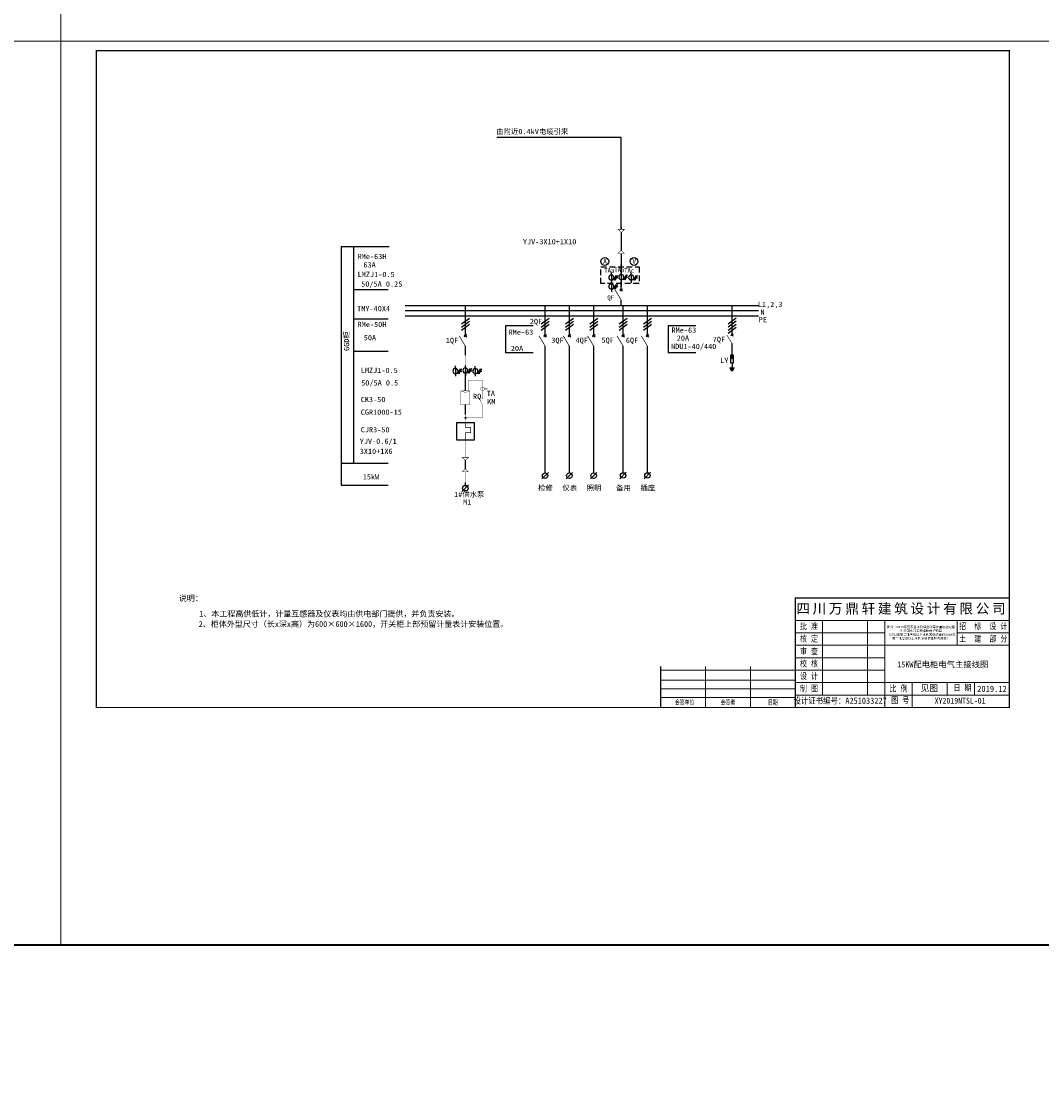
# Model space of a CAD drawing. Extents: x 36231 to 595326, y 3059 to 3871788.
# Tile 6 of 143: x 584145 to 584592, y 3861773 to 3862238. Entities that reach past the tile are written whole.
import ezdxf
from ezdxf.enums import TextEntityAlignment as Align

# ---------------------------------------------------------------- set-up
doc = ezdxf.new("R2010")
doc.units = 0
doc.header["$PDMODE"] = 32
doc.header["$PDSIZE"] = 0.2
for name, pattern in [('DASHED', [19.05, 12.7, -6.35]), ('DASHED2', [0.375, 0.25, -0.125]), ('常规', [20, 10, 0, 10])]:
    doc.linetypes.add(name, pattern=pattern)
doc.layers.get('0').update_dxf_attribs({"linetype": 'CONTINUOUS'})
doc.layers.get('Defpoints').update_dxf_attribs({"linetype": 'CONTINUOUS'})
for name, color, linetype, lineweight in [('0.09标注线', 3, 'CONTINUOUS', 9), ('0.13填充', 8, 'CONTINUOUS', 9), ('0.13文字', 3, 'CONTINUOUS', 13), ('2', 61, 'CONTINUOUS', 30), ('图框１', 5, 'CONTINUOUS', 60), ('文字', 7, 'CONTINUOUS', 15), ('细线', 7, 'CONTINUOUS', 15)]:
    doc.layers.add(name, color=color, linetype=linetype, lineweight=lineweight)
doc.layers.add('DQ', color=3, linetype='CONTINUOUS')
doc.layers.add('WZ', color=2, linetype='CONTINUOUS')
doc.styles.add('-仿宋_GB2312', font='仿宋_GB2312_0.ttf')
doc.styles.add('LYJFS', font='times.ttf', dxfattribs={"width": 0.7})
doc.styles.get("Standard").update_dxf_attribs({"font": 'rs.shx', "bigfont": 'hztxt.shx'})
doc.styles.add('STYLE2', font='仿宋_GB2312_0.ttf', dxfattribs={"width": 0.9})
doc.styles.add('图框', font='仿宋_GB2312_0.ttf', dxfattribs={"width": 0.8})
doc.dimstyles.get("Standard").update_dxf_attribs({"dimtxt": 0.18, "dimasz": 0.18, "dimexe": 0.18, "dimexo": 0.0625, "dimgap": 0.09, "dimtad": 0, "dimtih": 1, "dimtoh": 1, "dimdec": 0, "dimlfac": 2, "dimzin": 0, "dimdsep": 46, "dimtxsty": 'Standard', "dimcen": 0.09, "dimadec": 0, "dimazin": 0, "dimtfac": 1, "dimtdec": 0, "dimtofl": 0, "dimtmove": 0, "dimatfit": 3, "dimfxl": 1, "dimtolj": 1, "dimtzin": 0, "dimarcsym": 0})

# ---------------------------------------------------------------- blocks, each defined once
blk = doc.blocks.new('_ARCHTICK')
at = {"color": 0, "linetype": 'ByBlock', "const_width": 0.15}
blk.add_lwpolyline([(-0.5, -0.5), (0.5, 0.5)], dxfattribs=at)
blk = doc.blocks.new('*D1064')
at = {"color": 0, "lineweight": 9}
for p, q in [((584532.65, 3070.71), (584531.65, 3070.71)), ((584532.65, 3072.41), (584532.65, 3069.46)), ((584532.65, 3070.71), (584535.67, 3070.71)), ((584535.67, 3069.01), (584535.67, 3071.96)), ((584535.67, 3070.71), (584536.67, 3070.71))]:
    blk.add_line(p, q, dxfattribs=at)
at = {"layer": 'Defpoints', "color": 0, "lineweight": 13}
for p in [(584532.65, 3862481.59), (584535.67, 3070.71), (584535.67, 3059.34)]:
    blk.add_point(p, dxfattribs=at)
at = {"color": 0, "lineweight": 9}
blk.add_blockref('_ARCHTICK', (584532.65, 3070.71), dxfattribs=at)
at = {"color": 0, "lineweight": 9, "rotation": 180}
blk.add_blockref('_ARCHTICK', (584535.67, 3070.71), dxfattribs=at)
at = {"color": 0, "lineweight": 13, "insert": (584534.16, 3072.06), "char_height": 2.3, "attachment_point": 5, "style": '-仿宋_GB2312'}
blk.add_mtext('\\A1;30', dxfattribs=at)
blk = doc.blocks.new('tk')
at = {"layer": '图框１', "color": 7, "const_width": 0.0933}
blk.add_lwpolyline([(0, 296.59), (0, 0), (420, 0), (420, 296.59)], close=True, dxfattribs=at)
blk.add_lwpolyline([(0, 296.59), (0, 0), (420, 0), (420, 296.59)], close=True, dxfattribs=at)
at = {"layer": '图框１', "color": 5, "const_width": 0.0933}
blk.add_lwpolyline([(0, 296.59), (0, 0), (420, 0), (420, 296.59)], close=True, dxfattribs=at)
at = {"layer": '图框１', "color": 7}
blk.add_lwpolyline([(15.56, 292.44, 0.622, 0.622, 0), (414.81, 292.44, 0.519, 0.519, 0), (414.81, 5.19, 0.519, 0.519, 0), (15.56, 5.19, 0.519, 0.519, 0)], format="xyseb", close=True, dxfattribs=at)
blk.add_lwpolyline([(15.56, 292.44, 0.622, 0.622, 0), (414.81, 292.44, 0.519, 0.519, 0), (414.81, 5.19, 0.519, 0.519, 0), (15.56, 5.19, 0.519, 0.519, 0)], format="xyseb", close=True, dxfattribs=at)
at = {"layer": '图框１', "color": 5}
blk.add_lwpolyline([(15.56, 292.44, 0.622, 0.622, 0), (414.81, 292.44, 0.519, 0.519, 0), (414.81, 5.19, 0.519, 0.519, 0), (15.56, 5.19, 0.519, 0.519, 0)], format="xyseb", close=True, dxfattribs=at)
at = {"layer": '细线', "color": 7}
for p, q in [((321.17, 53.1), (414.81, 53.1)), ((321.17, 43.3), (414.81, 43.3)), ((333.15, 43.3), (333.15, 10.63)), ((352.75, 43.3), (352.75, 10.63)), ((360.37, 43.3), (360.37, 5.19)), ((391.95, 43.3), (391.95, 32.41)), ((321.17, 37.85), (360.37, 37.85)), ((391.95, 37.85), (414.81, 37.85)), ((321.17, 32.41), (414.81, 32.41)), ((321.17, 26.96), (360.37, 26.96)), ((262.37, 21.52), (321.17, 21.52)), ((281.97, 23.15), (281.97, 5.19)), ((301.57, 23.15), (301.57, 5.19)), ((321.17, 21.52), (360.37, 21.52)), ((262.37, 17.16), (321.17, 17.16)), ((321.17, 16.07), (414.81, 16.07)), ((372.35, 16.07), (372.35, 5.19)), ((387.59, 16.07), (387.59, 10.63)), ((399.57, 16.07), (399.57, 10.63)), ((262.37, 13.35), (321.17, 13.35)), ((262.37, 9.54), (321.17, 9.54)), ((321.17, 10.63), (414.81, 10.63))]:
    blk.add_line(p, q, dxfattribs=at)
at = {"layer": '细线', "color": 7, "const_width": 0.544}
for points in [[(414.81, 53.1), (321.17, 53.1), (321.17, 5.19)], [(262.37, 23.15), (262.37, 5.19)]]:
    blk.add_lwpolyline(points, dxfattribs=at)
at = {"layer": '文字', "color": 7, "line_spacing_factor": 0.5, "style": '-仿宋_GB2312'}
for s, insert, char_height, width, attachment_point in [('{\\fSimSun|b0|i0|c134|p2;\\T1.2;\\C256;四川万鼎轩建筑设计有限公司}', (367.99, 48.2), 4.3556, 93.6444, 5), ('{\\W0.8;批 准}', (327.16, 40.57), 2.7222, 11.9778, 5), ('{\\W0.8;招  标  设 计}', (403.36, 40.57), 2.7222, 22.8306, 5), ('新沂市2019年度农业水价综合改革计量设施配套\\P\\P和农田水利工程维修养护项目\\P\\P（2019年第二批省级以上水利发展资金和2018年\\P\\P第二批省级以上水利发展资金剩余资金）', (376.16, 37.85), 1, 31.5778, 5), ('{\\W0.8;核 定}', (327.16, 35.13), 2.7222, 11.9778, 5), ('{\\W0.8;土  建  部 分}', (403.38, 35.12), 2.7222, 22.8667, 5), ('{\\W0.8;审 查}', (327.16, 29.69), 2.7222, 11.9778, 5), ('{\\W0.8;校 核}', (327.16, 24.24), 2.7222, 11.9778, 5), ('{\\W0.8;设 计}', (327.16, 18.8), 2.7222, 11.9778, 5), ('{\\W0.8;制 图}', (327.16, 13.35), 2.7222, 11.9778, 5), ('{\\W0.8;比 例}', (366.36, 13.35), 2.7222, 11.9778, 5), ('见图', (379.75, 13.49), 2.722, 15.2444, 5), ('{\\W0.8;日 期}', (390.35, 15.22), 2.7222, 10.9015, 1), ('2019.12', (407.19, 13.35), 2.722, 15.2444, 5), ('{\\W0.85;设计证书编号：A251033227}', (340.77, 8.02), 2.7222, 39.2, 5), ('{\\W0.8;图 号}', (363.12, 9.78), 2.7222, 10.9015, 1), ('{\\W0.7; 会签单位}', (272.17, 7.36), 2.1778, 19.6, 5), ('{\\W0.7;会签者}', (291.77, 7.36), 2.1778, 19.6, 5), ('{\\W0.7;日期}', (311.37, 7.36), 2.178, 19.6, 5)]:
    blk.add_mtext(s, dxfattribs=dict(at, insert=insert, char_height=char_height, width=width, attachment_point=attachment_point))
blk = doc.blocks.new('SYMB2_M_PWF59')
for p, q in [((2.06, 0.66), (2.94, -0.66)), ((2.14, -0.66), (2.92, 0.66))]:
    blk.add_line(p, q)
at = {"color": 7}
for p, q in [((2.5, 0), (0, 0)), ((10, 0), (7.5, 0))]:
    blk.add_line(p, q, dxfattribs=at)
at = {"const_width": 0.35}
blk.add_lwpolyline([(7.5, 0), (2.5, -3)], dxfattribs=at)
blk = doc.blocks.new('SYMB2_M_PWF115')
for p, q in [((0, -2.4), (0, 0)), ((0, -7.4), (0, -10))]:
    blk.add_line(p, q)
blk.add_lwpolyline([(-2.5, -4.9, 1), (2.5, -4.9, 1), (-2.5, -4.9, 1)], format="xyb")
for points in [[(0, -2.4), (0, -7.4)], [(2.5, -7.5), (5, -2.5)], [(2.5, -5), (6.2, -5)], [(3.7, -7.5), (6.2, -2.5)]]:
    blk.add_lwpolyline(points)
blk = doc.blocks.new('SYMB1_S_7220301')
blk.add_hatch(color=256).paths.add_polyline_path([(0, -7.5), (0.7, -5), (-0.7, -5)])
for p, q in [((0, -3.8), (0, 0)), ((0.7, -5), (-0.7, -5)), ((-0.7, -5), (0, -7.5)), ((0, -7.5), (0.7, -5))]:
    blk.add_line(p, q)
at = {"color": 7}
blk.add_lwpolyline([(-1.5, -11.2), (1.5, -11.2), (1.5, -3.8), (-1.5, -3.8)], close=True, dxfattribs=at)
for points in [[(0, -5), (0, -3.8)], [(-2.5, -16.2), (0, -16.2)], [(0, -17.5), (-1.9, -17.5), (0, -17.5)], [(-1.2, -18.8), (0, -18.8), (1.2, -18.8)], [(0, -11.2), (0, -15)], [(0, -16.2), (0, -15)], [(0, -16.2), (2.5, -16.2)], [(0, -17.5), (1.9, -17.5), (0, -17.5)]]:
    blk.add_lwpolyline(points)
blk = doc.blocks.new('SYMB2_S_PWF29')
at = {"xscale": 0.5, "yscale": 0.5, "zscale": 0.5}
blk.add_blockref('SYMB1_S_7220301', (0, 0.01), dxfattribs=at)
blk = doc.blocks.new('SYMB2_S_PWF23')
for p, q in [((0, -1.3), (0, 0)), ((1.41, -1.09), (-1.41, -3.91))]:
    blk.add_line(p, q)
blk.add_circle((0, -2.5), 1.2)

msp = doc.modelspace()

# ---------------------------------------------------------------- hatches: boundary and pattern name
at = {"ltscale": 0.5}
h = msp.add_hatch(color=7, dxfattribs=at)
edge = h.paths.add_edge_path()
edge.add_arc((584339.59, 3862064.18), 0.256, 0, 360)

# ---------------------------------------------------------------- linework, layer by layer
at = {"color": 7}
for p, q in [((584407.65, 3862186.81), (584353.26, 3862186.81)), ((584407.7, 3862145.26), (584407.7, 3862137.33)), ((584407.7, 3862136.02), (584407.7, 3862121.51)), ((584407.7, 3862127.92), (584407.7, 3862131.11)), ((584403.37, 3862123.23), (584403.37, 3862119.48)), ((584407.7, 3862121.51), (584407.7, 3862123.76)), ((584374.4, 3862041.41), (584374.41, 3862091.61)), ((584385.02, 3862041.41), (584385.03, 3862091.61)), ((584395.65, 3862041.41), (584395.66, 3862091.61)), ((584408.51, 3862075.83), (584408.51, 3862093.51)), ((584419.14, 3862075.83), (584419.14, 3862093.5)), ((584408.5, 3862041.48), (584408.51, 3862075.83)), ((584419.13, 3862041.48), (584419.14, 3862075.83))]:
    msp.add_line(p, q, dxfattribs=at)
msp.add_line((584407.65, 3862147.54), (584407.65, 3862186.81))
at = {"color": 7, "linetype": 'DASHED', "lineweight": -2, "ltscale": 2}
msp.add_line((584339.54, 3862041.9), (584339.54, 3862045.57), dxfattribs=at)
at = {"color": 7, "linetype": 'DASHED2', "ltscale": 10}
msp.add_lwpolyline([(584398.77, 3862130.18), (584415.46, 3862130.18), (584415.46, 3862122.86), (584398.77, 3862122.86)], close=True, dxfattribs=at)
at = {"color": 7, "linetype": '常规', "const_width": 0.16}
for points in [[(584339.54, 3862095.54), (584339.54, 3862075.98)], [(584340.79, 3862080.56), (584340.79, 3862075.98)], [(584340.79, 3862080.56), (584347.09, 3862080.56)], [(584347.09, 3862080.58), (584347.09, 3862072.47)], [(584337.55, 3862075.97), (584339.53, 3862075.29)], [(584339.53, 3862075.29), (584341.56, 3862075.97)], [(584348.58, 3862077.02), (584348.12, 3862076.58)], [(584349.03, 3862077.02), (584348.56, 3862076.58)], [(584347.09, 3862069.69), (584345.4, 3862073.07)], [(584339.54, 3862069.98), (584339.54, 3862062.12)], [(584347.09, 3862069.74), (584347.09, 3862064.18)], [(584339.59, 3862064.18), (584347.09, 3862064.18)], [(584339.54, 3862054.44), (584339.54, 3862046.88)], [(584339.54, 3862045.57), (584339.54, 3862041.9)], [(584339.54, 3862040.58), (584339.54, 3862035.92)]]:
    msp.add_lwpolyline(points, dxfattribs=at)
msp.add_lwpolyline([(584337.54, 3862075.98), (584341.54, 3862075.98), (584341.54, 3862069.98), (584337.54, 3862069.98)], close=True, dxfattribs=at)
for points in [[(584347.83, 3862076.82, 1), (584346.23, 3862076.82, 1), (584347.83, 3862076.82, 1)], [(584347.06, 3862072.93, 1.088614), (584347.06, 3862072.53, 1.088614)]]:
    msp.add_lwpolyline(points, format="xyb", dxfattribs=at)
at = {"color": 7, "const_width": 0.12}
msp.add_lwpolyline([(584347.81, 3862076.83), (584349.39, 3862076.83)], dxfattribs=at)
at = {"color": 7, "lineweight": 25}
msp.add_lwpolyline([(584335.74, 3862062.12), (584343.35, 3862062.12), (584343.35, 3862054.44), (584335.74, 3862054.44)], close=True, dxfattribs=at)
at = {"color": 7, "lineweight": 25, "const_width": 0.32}
for points in [[(584339.54, 3862062.12), (584339.54, 3862059.98), (584341.88, 3862059.98), (584341.88, 3862057.74), (584339.47, 3862057.74), (584339.47, 3862057.74)], [(584339.54, 3862057.74), (584339.54, 3862054.44)]]:
    msp.add_lwpolyline(points, dxfattribs=at)
at = {"color": 7, "const_width": 0.21}
for points in [[(584338.23, 3862046.88), (584340.86, 3862046.88), (584339.54, 3862045.57)], [(584338.23, 3862040.58), (584340.86, 3862040.58), (584339.54, 3862041.9)]]:
    msp.add_lwpolyline(points, close=True, dxfattribs=at)
at = {"color": 7}
for centre in [(584400.49, 3862132.57), (584413.27, 3862132.57)]:
    msp.add_circle(centre, 1.71, dxfattribs=at)
at = {"color": 7, "ltscale": 0.5}
msp.add_circle((584339.59, 3862064.18), 0.256, dxfattribs=at)
at = {"layer": '0.09标注线', "lineweight": 13}
msp.add_line((584162.6, 3862228.91), (584162.6, 3861833.66), dxfattribs=at)
at = {"layer": '0.13填充', "color": 3, "lineweight": 40}
msp.add_line((591089.66, 3861833.66), (583314.72, 3861833.66), dxfattribs=at)
at = {"layer": '0.13文字', "lineweight": 13}
for p, q in [((584162.6, 3862228.91), (584162.6, 3867306.78)), ((590756.67, 3862228.91), (583314.72, 3862228.91))]:
    msp.add_line(p, q, dxfattribs=at)
at = {"layer": '2', "color": 7}
msp.add_line((584407.65, 3862147.54), (584407.65, 3862146.55), dxfattribs=at)
at = {"layer": '2', "color": 7, "const_width": 0.21}
for points in [[(584409.01, 3862146.58), (584406.39, 3862146.58), (584407.7, 3862145.26)], [(584406.35, 3862136.06), (584408.97, 3862136.06), (584407.66, 3862137.37)]]:
    msp.add_lwpolyline(points, close=True, dxfattribs=at)
at = {"layer": 'DQ', "color": 7}
for p, q in [((584285.27, 3862139.16), (584306.2, 3862139.16)), ((584305.75, 3862120.15), (584290.58, 3862120.15)), ((584313.26, 3862113.35), (584467.63, 3862113.35)), ((584339.54, 3862102.29), (584339.54, 3862113.35)), ((584374.41, 3862102.29), (584374.41, 3862113.35)), ((584385.03, 3862102.29), (584385.03, 3862113.35)), ((584395.66, 3862102.29), (584395.66, 3862113.35)), ((584408.51, 3862102.29), (584408.51, 3862113.36)), ((584419.14, 3862102.29), (584419.14, 3862113.35)), ((584456.13, 3862102.29), (584456.13, 3862113.35)), ((584313.26, 3862111.1), (584467.63, 3862111.1)), ((584313.26, 3862108.85), (584467.63, 3862108.85)), ((584305.75, 3862107.33), (584290.58, 3862107.33)), ((584341.31, 3862107.68), (584337.81, 3862105.07)), ((584341.31, 3862106.33), (584337.81, 3862103.72)), ((584341.31, 3862104.99), (584337.81, 3862102.39)), ((584369.18, 3862104.43), (584357.05, 3862104.43)), ((584357.05, 3862104.43), (584357.05, 3862092.62)), ((584376.18, 3862107.68), (584372.68, 3862105.07)), ((584376.18, 3862106.33), (584372.68, 3862103.72)), ((584376.18, 3862104.99), (584372.68, 3862102.39)), ((584386.8, 3862107.68), (584383.31, 3862105.07)), ((584386.8, 3862106.33), (584383.31, 3862103.72)), ((584386.8, 3862104.99), (584383.31, 3862102.39)), ((584397.43, 3862107.68), (584393.93, 3862105.07)), ((584397.43, 3862106.33), (584393.93, 3862103.72)), ((584397.43, 3862104.99), (584393.93, 3862102.39)), ((584410.28, 3862107.68), (584406.78, 3862105.07)), ((584410.28, 3862106.33), (584406.78, 3862103.72)), ((584410.28, 3862104.99), (584406.78, 3862102.39)), ((584420.91, 3862107.68), (584417.41, 3862105.07)), ((584420.91, 3862106.33), (584417.41, 3862103.72)), ((584420.91, 3862104.99), (584417.41, 3862102.39)), ((584428.2, 3862104.43), (584428.2, 3862092.62)), ((584440.34, 3862104.43), (584428.2, 3862104.43)), ((584457.9, 3862107.73), (584454.4, 3862105.13)), ((584457.9, 3862106.38), (584454.4, 3862103.77)), ((584457.9, 3862105.03), (584454.4, 3862102.42)), ((584457.9, 3862103.69), (584454.4, 3862101.09)), ((584456.13, 3862093.3), (584456.13, 3862095.49)), ((584290.58, 3862093.3), (584305.75, 3862093.3)), ((584339.54, 3862091.61), (584339.54, 3862093.5)), ((584369.18, 3862092.62), (584357.05, 3862092.62)), ((584374.41, 3862091.61), (584374.41, 3862093.5)), ((584385.03, 3862091.61), (584385.03, 3862093.5)), ((584395.66, 3862091.61), (584395.66, 3862093.5)), ((584440.34, 3862092.62), (584428.2, 3862092.62)), ((584339.54, 3862075.98), (584339.54, 3862084.86)), ((584339.54, 3862076.14), (584339.54, 3862080.7)), ((584339.54, 3862065.7), (584339.54, 3862069.98)), ((584285.27, 3862044.31), (584305.75, 3862044.31)), ((584285.27, 3862034.7), (584305.75, 3862034.7))]:
    msp.add_line(p, q, dxfattribs=at)
at = {"layer": 'WZ', "color": 7}
for p, q in [((584285.27, 3862139.16), (584285.27, 3862034.7)), ((584290.58, 3862139.16), (584290.58, 3862044.31))]:
    msp.add_line(p, q, dxfattribs=at)

# ---------------------------------------------------------------- block references
for p in [(584162.6, 3861932.32), (584582.6, 3861932.32)]:
    msp.add_blockref('tk', p)
at = {"color": 7}
for name, p, xscale, yscale, zscale in [('SYMB2_M_PWF115', (584403.37, 3862127.73), 0.4499999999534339, 0.4500000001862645, 0.4500000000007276), ('SYMB2_M_PWF115', (584407.7, 3862127.92), 0.4499999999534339, 0.4500000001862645, 0.4500000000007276), ('SYMB2_M_PWF115', (584412.05, 3862127.71), 0.4499999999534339, 0.4500000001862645, 0.4500000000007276), ('SYMB2_M_PWF115', (584403.37, 3862123.82), 0.4499999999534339, 0.4500000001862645, 0.4500000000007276), ('SYMB2_S_PWF29', (584456.13, 3862093.29), 0.9000000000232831, 0.8999999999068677, 0.9000000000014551), ('SYMB2_M_PWF115', (584335.21, 3862086.86), 0.4499999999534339, 0.4500000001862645, 0.4500000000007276), ('SYMB2_M_PWF115', (584339.54, 3862087.05), 0.4499999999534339, 0.4500000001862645, 0.4500000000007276), ('SYMB2_M_PWF115', (584343.89, 3862086.84), 0.4499999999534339, 0.4500000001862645, 0.4500000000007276)]:
    msp.add_blockref(name, p, dxfattribs=dict(at, xscale=xscale, yscale=yscale, zscale=zscale))
at = {"color": 7, "xscale": 0.8999999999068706, "yscale": 0.8999999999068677, "zscale": 0.9000000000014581, "rotation": 269.9999953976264}
msp.add_blockref('SYMB2_M_PWF59', (584407.7, 3862122.35), dxfattribs=at)
at = {"color": 7}
for p in [(584374.4, 3862041.41), (584385.02, 3862041.41), (584395.65, 3862041.41), (584408.5, 3862041.48), (584419.13, 3862041.48)]:
    msp.add_blockref('SYMB2_S_PWF23', p, dxfattribs=at)
at = {"layer": 'DQ', "color": 7}
for p, xscale, yscale, zscale, rotation in [((584339.54, 3862102.29), 0.8999999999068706, 0.8999999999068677, 0.9000000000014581, 269.9999953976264), ((584374.41, 3862102.29), 0.8999999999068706, 0.8999999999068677, 0.9000000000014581, 269.9999953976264), ((584385.03, 3862102.29), 0.8999999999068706, 0.8999999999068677, 0.9000000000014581, 269.9999953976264), ((584395.66, 3862102.29), 0.8999999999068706, 0.8999999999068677, 0.9000000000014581, 269.9999953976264), ((584408.51, 3862102.29), 0.8999999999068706, 0.8999999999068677, 0.9000000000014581, 269.9999953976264), ((584419.14, 3862102.29), 0.8999999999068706, 0.8999999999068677, 0.9000000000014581, 269.9999953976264), ((584456.13, 3862102.29), 0.7500000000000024, 0.75, 0.7500000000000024, 269.9999953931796)]:
    msp.add_blockref('SYMB2_M_PWF59', p, dxfattribs=dict(at, xscale=xscale, yscale=yscale, zscale=zscale, rotation=rotation))
msp.add_blockref('SYMB2_S_PWF23', (584339.54, 3862035.92), dxfattribs=at)

# ---------------------------------------------------------------- texts
at = {"color": 7, "style": '-仿宋_GB2312'}
for s, p in [('A', (584399.79, 3862131.61)), ('V', (584412.57, 3862131.61))]:
    msp.add_text(s, height=2, dxfattribs=at).set_placement(p)
at = {"color": 7, "style": '图框', "width": 0.8}
msp.add_text('       XY2019NTSL-01', height=2.6211, dxfattribs=at).set_placement((584532.74, 3861939.17))
at = {"color": 7, "char_height": 2, "attachment_point": 6, "style": 'STYLE2'}
for s, insert in [('TAa', (584404.68, 3862128.66)), ('TAb', (584409.01, 3862128.86)), ('TAc', (584413.36, 3862128.64)), ('QF', (584404.55, 3862116.53))]:
    msp.add_mtext(s, dxfattribs=dict(at, insert=insert))
at = {"layer": '0.13文字', "linetype": 'Continuous', "lineweight": 13, "insert": (584528.35, 3861957.64, -7.45), "char_height": 2.6, "width": 66.6611, "attachment_point": 1, "style": 'LYJFS'}
msp.add_mtext('{\\fFangSong_GB2312|b0|i0|c134|p49;\\W1;\\C0;15KW配电柜电气主接线图}', dxfattribs=at)
at = {"layer": 'DQ', "color": 7, "style": '-仿宋_GB2312'}
for s, p in [('由附近0.4kV电缆引来', (584368.81, 3862188.24)), ('YJV-3X10+1X10', (584376.38, 3862140.04))]:
    msp.add_text(s, height=2.3, dxfattribs=at).set_placement(p, align=Align.CENTER)
for s, height, p in [('RMe-63H', 2.3, (584292.42, 3862133.59)), ('63A', 2.3, (584294.94, 3862129.94)), ('LMZJ1-0.5', 2.3, (584292.42, 3862125.74)), ('50/5A 0.2S', 2.3, (584293.98, 3862121.55)), ('TMY-40X4   ', 2.3, (584292.22, 3862110.82)), ('L1,2,3', 2.3, (584467.4, 3862112.63)), ('PE', 2.3, (584467.82, 3862106)), ('N', 2.3, (584468.55, 3862109.25)), ('RMe-50H', 2.3, (584292.42, 3862103.88)), ('2QF', 2.3, (584367.72, 3862105.17)), ('RMe-63', 2.3, (584429.68, 3862101.39)), ('50A', 2.3, (584295.11, 3862098.1)), ('RMe-63', 2.3, (584358.44, 3862100.5)), ('3QF', 2.3, (584377.1, 3862096.96)), ('4QF', 2.3, (584387.73, 3862096.96)), ('5QF', 2.3, (584399.06, 3862096.97)), ('6QF', 2.3, (584409.69, 3862096.96)), ('20A', 2.3, (584431.96, 3862097.9)), ('7QF', 2.3, (584447.71, 3862097.34)), ('20A', 2.3, (584359.41, 3862093.39)), ('NDU1-40/440', 2.3, (584429.46, 3862094.26)), ('LMZJ1-0.5', 2.3, (584293.79, 3862083.77)), ('50/5A 0.5', 2.3, (584293.98, 3862078.32)), ('TA', 2.3, (584348.88, 3862073.72)), ('RQ', 2.3, (584342.89, 3862072.39)), ('KM', 2.3, (584349.06, 3862070.09)), ('CGR1000-15', 2.3, (584293.79, 3862065.52)), ('CJR3-50', 2.3, (584293.79, 3862057.85)), ('YJV-0.6/1  ', 2.3, (584293.34, 3862052.8)), ('3X10+1X6', 2.3, (584293.34, 3862048.42)), ('15kW', 2.3, (584294.67, 3862037.25)), ('检修', 2.3, (584371.36, 3862032.4)), ('仪表', 2.3, (584381.98, 3862032.4)), ('照明', 2.3, (584392.61, 3862032.4)), ('备用', 2.3, (584405.46, 3862032.4)), ('插座', 2.3, (584416.09, 3862032.4)), ('1#供水泵', 2.3, (584334.6, 3862029.56)), ('M1', 2.3, (584338.54, 3862026.23)), ('说明：', 2.5, (584214.23, 3861984.05)), ('1、本工程高供低计，计量互感器及仪表均由供电部门提供，并负责安装。', 2.5, (584223.15, 3861977.23)), ('2、柜体外型尺寸（长x深x高）为600×600×1600，开关柜上部预留计量表计安装位置。', 2.5, (584222.94, 3861972.76))]:
    msp.add_text(s, height=height, dxfattribs=at).set_placement(p)
msp.add_text('GGD柜', height=2.3, rotation=90, dxfattribs=at).set_placement((584288.73, 3862093.43))
at = {"layer": 'DQ', "color": 2, "style": '-仿宋_GB2312'}
msp.add_text('CK3-50', height=2.3, dxfattribs=at).set_placement((584293.79, 3862071.05))
at = {"layer": 'DQ', "color": 7, "char_height": 2.3, "attachment_point": 6, "style": '-仿宋_GB2312'}
for s, insert in [('1QF', (584336.39, 3862097.79)), ('LY', (584454.55, 3862089.3))]:
    msp.add_mtext(s, dxfattribs=dict(at, insert=insert))

# ---------------------------------------------------------------- dimensions: what is measured, and where the dimension line sits
at = {"color": 3, "lineweight": 13}
dim = msp.add_linear_dim(base=(584535.67, 3070.71), p1=(584532.65, 3862481.59), p2=(584535.67, 3059.34), dimstyle='Standard', override={"dimtxt": 2.3, "dimasz": 1, "dimexe": 1.25, "dimexo": 1.5, "dimgap": 0.2, "dimtad": 1, "dimtih": 0, "dimtoh": 0, "dimdec": 0, "dimlfac": 10, "dimtxsty": '-仿宋_GB2312', "dimblk": 'ARCHTICK', "dimtdec": 0, "dimtix": 1, "dimtofl": 1, "dimtmove": 2, "dimfxl": 1.7, "dimfxlon": 1, "dimlwd": 9, "dimlwe": 9}, dxfattribs=at)
dim.commit()
dim.dimension.update_dxf_attribs({"geometry": '*D1064', "text_midpoint": (584534.16, 3072.06)})

doc.saveas('drawing.dxf')
